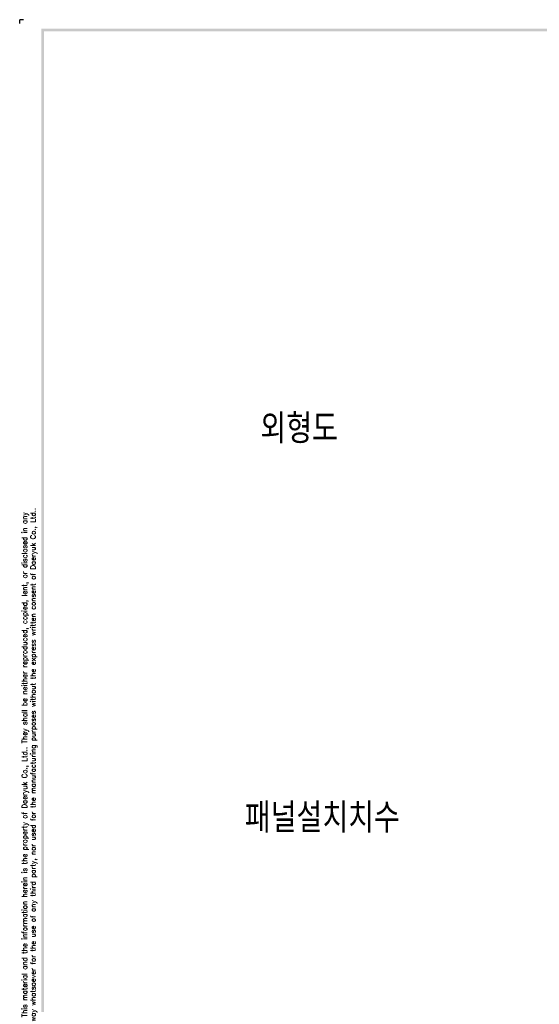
# Model space of a CAD drawing. Extents: x -7 to 1070, y -177 to 578.
# Tile 2 of 22: x -7 to 257, y 79 to 578. Entities that reach past the tile are written whole.
import ezdxf

# ---------------------------------------------------------------- set-up
doc = ezdxf.new("R2010")
doc.units = 0
doc.header["$MEASUREMENT"] = 0
doc.layers.add('di', color=3, linetype='CONTINUOUS')
doc.layers.add('dwg', color=7, linetype='CONTINUOUS')
doc.styles.get("Standard").update_dxf_attribs({"font": 'romans.shx', "height": 2, "bigfont": 'hgs.shx'})

msp = doc.modelspace()

# ---------------------------------------------------------------- linework, layer by layer
at = {"layer": 'di'}
for p in [(-4.9, 578.35), (-6.85, 576.4)]:
    msp.add_line(p, (-6.85, 578.35), dxfattribs=at)
at = {"layer": 'dwg'}
for points in [[(4.2, 573.8), (5.5, 572.5), (1065, 573.8), (1063.7, 572.5)], [(4.2, -172.4), (5.5, -171.75), (4.2, 573.8), (5.5, 572.5)]]:
    msp.add_trace(points, dxfattribs=at)

# ---------------------------------------------------------------- texts
at = {"layer": 'di', "char_height": 15, "attachment_point": 1}
for s, insert, width in [('{\\Fromans,hgs|c129;외형도}', (115.264, 378.499), 74.93994), ('{\\Fromans,hgs|c129;패널설치치수}', (107.365, 181.124), 135.45529)]:
    msp.add_mtext(s, dxfattribs=dict(at, insert=insert, width=width))
at = {"layer": 'di', "insert": (-1.823, 199.179), "char_height": 2.6, "width": 284.39578, "attachment_point": 5, "rotation": 90}
msp.add_mtext('\\A1;This material and the information herein is the property of Daeryuk Co., Ltd.. They shall be neither reproduced, copied, lent, or disclosed in any\\Pway whatsoever for the use of any third party, nor used for the manufacturing purposes without the express written consent of Daeryuk Co., Ltd..', dxfattribs=at)

doc.saveas('drawing.dxf')
